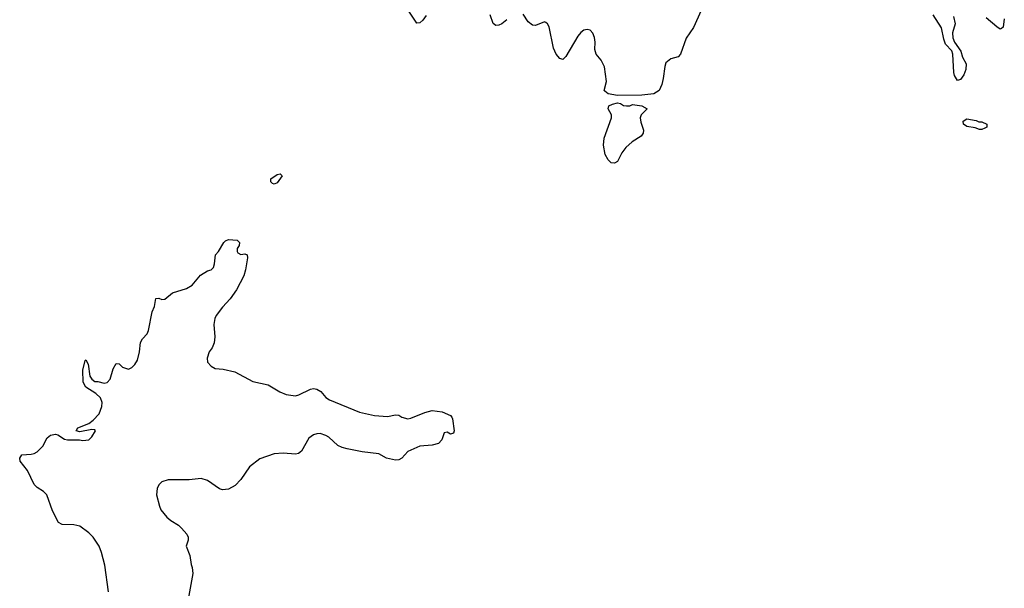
# Model space of a CAD drawing. Header units: inches. Extents: x 2220522 to 2384314, y 721474 to 893490.
# Tile 161 of 256: x 2312695 to 2319178, y 804594 to 808337. Entities that reach past the tile are written whole.
import ezdxf

# ---------------------------------------------------------------- set-up
doc = ezdxf.new("R2010")
doc.units = ezdxf.units.IN
doc.header["$MEASUREMENT"] = 0
doc.layers.add('C3810', color=7, linetype='Continuous')

msp = doc.modelspace()

# ---------------------------------------------------------------- linework, layer by layer
at = {"layer": 'C3810', "color": 5, "elevation": 180}
for points in [[(2315370, 808364), (2315350, 808334), (2315330, 808317.2), (2315310, 808314), (2315240, 808420)], [(2315902.8, 808337.2), (2315870, 808309.5), (2315850, 808300.9), (2315830, 808299.3), (2315812, 808312), (2315792, 808370)], [(2317182.6, 808397.4), (2317130, 808285.2), (2317083.4, 808216.6), (2317044.9, 808110), (2317030, 808092.7), (2316981.1, 808078.9), (2316950, 808054), (2316941.6, 808030), (2316932, 807950), (2316922.4, 807910), (2316904.4, 807870), (2316870.1, 807849.9), (2316790, 807840.1), (2316630, 807838.3), (2316569.9, 807849.9), (2316546.5, 807866.5), (2316543.9, 807870), (2316557.2, 807930), (2316546, 808026), (2316522.7, 808070), (2316489.3, 808110), (2316481.5, 808141.5), (2316483.7, 808190), (2316480.2, 808220.2), (2316469.3, 808249.3), (2316450, 808268.7), (2316430, 808273.2), (2316410, 808269), (2316390, 808253.2), (2316370, 808229.3), (2316290, 808095.1), (2316270, 808075.1), (2316250, 808080.9), (2316226, 808110), (2316209.7, 808150), (2316180.5, 808290), (2316170, 808309.3), (2316158, 808318), (2316150, 808322), (2316090, 808299.5), (2316070, 808300.9), (2316043, 808323), (2316010, 808374)], [(2318842, 808358), (2318854.8, 808310), (2318836.4, 808250), (2318838.3, 808218.3), (2318848.6, 808188.6), (2318890.3, 808130.3), (2318902.4, 808090), (2318927.2, 808047.2), (2318924.2, 808010), (2318910, 807973.2), (2318890, 807944), (2318870, 807937.2), (2318850, 807969), (2318844.4, 807990), (2318838, 808110), (2318832.9, 808132.9), (2318790, 808176), (2318778.3, 808210), (2318764.2, 808284.2), (2318709.7, 808370)], [(2319177.5, 808342.5), (2319170, 808288), (2319159.8, 808280.2), (2319150, 808275.3), (2319128, 808290), (2319058, 808350)], [(2313279.8, 804570), (2313254.2, 804745.8), (2313232.4, 804830), (2313217.2, 804870), (2313177.7, 804930), (2313150, 804959.7), (2313090, 805003.5), (2313050, 805011), (2312973.3, 805013.3), (2312950, 805026.6), (2312910, 805102.7), (2312873.3, 805210), (2312851.8, 805231.8), (2312810, 805256.2), (2312790, 805276), (2312747, 805370), (2312698.4, 805430), (2312694.5, 805450), (2312708.2, 805471.8), (2312770, 805477.1), (2312790, 805481.6), (2312810, 805493), (2312847.3, 805530), (2312874.9, 805585.1), (2312898, 805602), (2312930, 805607.7), (2312944.9, 805604.9), (2312990, 805576), (2313008.4, 805571.6), (2313088.4, 805571.6), (2313110, 805566), (2313150, 805571.3), (2313168.7, 805590), (2313194, 805630), (2313190, 805638), (2313170, 805639), (2313090, 805624), (2313066, 805630), (2313078, 805650), (2313150, 805679.1), (2313179.2, 805700.8), (2313217.6, 805742.4), (2313236.2, 805790), (2313237.6, 805817.6), (2313226.8, 805846.8), (2313195.5, 805875.5), (2313130, 805917.2), (2313112.3, 805950), (2313109.6, 806030), (2313126.3, 806093.7), (2313130, 806098), (2313144.7, 806070), (2313157.3, 805990), (2313170, 805971), (2313190, 805954.8), (2313210, 805954.8), (2313250, 805944), (2313270, 805947.7), (2313290, 805971), (2313310, 806038), (2313330, 806074), (2313350, 806070.6), (2313370.4, 806050.4), (2313410, 806036.3), (2313432.9, 806047.1), (2313453.7, 806066.3), (2313470, 806096), (2313484.2, 806150), (2313490, 806211.3), (2313503.3, 806236.7), (2313533.2, 806270), (2313543.7, 806290), (2313567, 806413), (2313581.2, 806450), (2313590, 806502), (2313610, 806504.7), (2313630, 806496), (2313650, 806498), (2313700.9, 806539.1), (2313792.4, 806567.6), (2313831, 806589), (2313884.2, 806655.8), (2313930, 806684), (2313955.3, 806690), (2313970, 806704.7), (2313978, 806730), (2313984, 806790), (2314004, 806810), (2314039, 806870), (2314050, 806881), (2314070, 806890.7), (2314126, 806886), (2314141, 806870), (2314138.8, 806850), (2314126.8, 806830), (2314126, 806810), (2314130, 806802), (2314150, 806791.3), (2314176, 806796), (2314191.3, 806790), (2314194.8, 806770), (2314182, 806690), (2314170.6, 806650), (2314121.4, 806558.6), (2314080.3, 806499.7), (2314030, 806444.5), (2313988.7, 806390), (2313980.4, 806370), (2313973, 806330), (2313978.4, 806250), (2313975.5, 806210), (2313962.3, 806177.7), (2313941.6, 806150), (2313928.1, 806108.1), (2313930, 806082), (2313955.3, 806055.3), (2313980.7, 806040.7), (2314035.3, 806035.3), (2314110, 806018.8), (2314230, 805954.4), (2314330, 805932.2), (2314406.4, 805886.4), (2314450, 805870.3), (2314510, 805861.7), (2314533.2, 805866.8), (2314610, 805905.5), (2314630, 805909.1), (2314650, 805905), (2314676.9, 805890), (2314710.2, 805850.2), (2314734.2, 805834.2), (2314932.4, 805752.4), (2315030, 805731.2), (2315116.3, 805723.7), (2315170, 805734.9), (2315190, 805732.4), (2315210, 805720.4), (2315250, 805710.4), (2315270, 805712.7), (2315362, 805750), (2315410, 805764), (2315475.3, 805755.3), (2315530, 805732), (2315539.8, 805719.8), (2315544.7, 805710), (2315555.5, 805630), (2315550, 805615.3), (2315531.1, 805608.9), (2315510, 805622), (2315490, 805618), (2315474, 805570), (2315452, 805548), (2315410, 805537), (2315330, 805529.2), (2315250, 805494), (2315210, 805449.3), (2315190, 805439.5), (2315170, 805437.6), (2315110, 805449.7), (2315058.9, 805478.9), (2314948.4, 805491.6), (2314850, 805511.1), (2314818.4, 805521.6), (2314790, 805534), (2314730, 805588), (2314710, 805600.5), (2314673, 805613), (2314650, 805611), (2314630, 805604), (2314598.6, 805581.4), (2314550, 805497), (2314530, 805480.5), (2314510, 805476), (2314430, 805482.4), (2314370, 805479.3), (2314274.7, 805445.3), (2314207.3, 805392.7), (2314150.3, 805310), (2314112.2, 805270), (2314070, 805247.2), (2314030, 805242.7), (2314010, 805248.7), (2313930, 805302.4), (2313890, 805315.8), (2313810, 805307.8), (2313671.6, 805308.4), (2313630, 805294.3), (2313610, 805274.5), (2313598.9, 805250), (2313596, 805210), (2313614.1, 805134.1), (2313624.4, 805110), (2313663, 805063), (2313690, 805040.4), (2313739.1, 805010), (2313760.7, 804990), (2313794, 804950), (2313804, 804930), (2313802.8, 804910), (2313790.8, 804870), (2313814.8, 804810), (2313822.8, 804750), (2313831, 804730), (2313834, 804690), (2313790.3, 804450)]]:
    msp.add_lwpolyline(points, dxfattribs=at)
for points in [[(2316710.9, 807769.1), (2316730, 807778.3), (2316790.6, 807770), (2316826.8, 807750), (2316785.5, 807710), (2316779.3, 807690), (2316783.4, 807663.4), (2316802, 807610), (2316798.8, 807590), (2316786.8, 807570), (2316726.8, 807533.2), (2316684.8, 807495.2), (2316659.9, 807460.1), (2316630, 807402.7), (2316610, 807392.3), (2316590, 807395.1), (2316570, 807414.5), (2316550, 807449.2), (2316538.3, 807510), (2316543, 807557), (2316592.2, 807690), (2316591, 807710), (2316569.7, 807750), (2316572.8, 807770), (2316598.1, 807781.9), (2316630, 807789.5), (2316650, 807785.4), (2316670, 807772.7), (2316689.9, 807770.1)], [(2319010, 807664.7), (2319030, 807664.7), (2319062, 807650), (2319062, 807630), (2319050, 807622), (2319030, 807614), (2319014.6, 807614.6), (2318985.2, 807625.2), (2318930, 807634), (2318909.5, 807649.5), (2318906, 807670), (2318930, 807684.9), (2318992.5, 807672.5)], [(2314370, 807255.3), (2314358, 807258), (2314348.9, 807268.9), (2314349, 807290), (2314390, 807318), (2314410, 807322), (2314422, 807310), (2314390, 807264)]]:
    msp.add_lwpolyline(points, close=True, dxfattribs=at)

doc.saveas('drawing.dxf')
